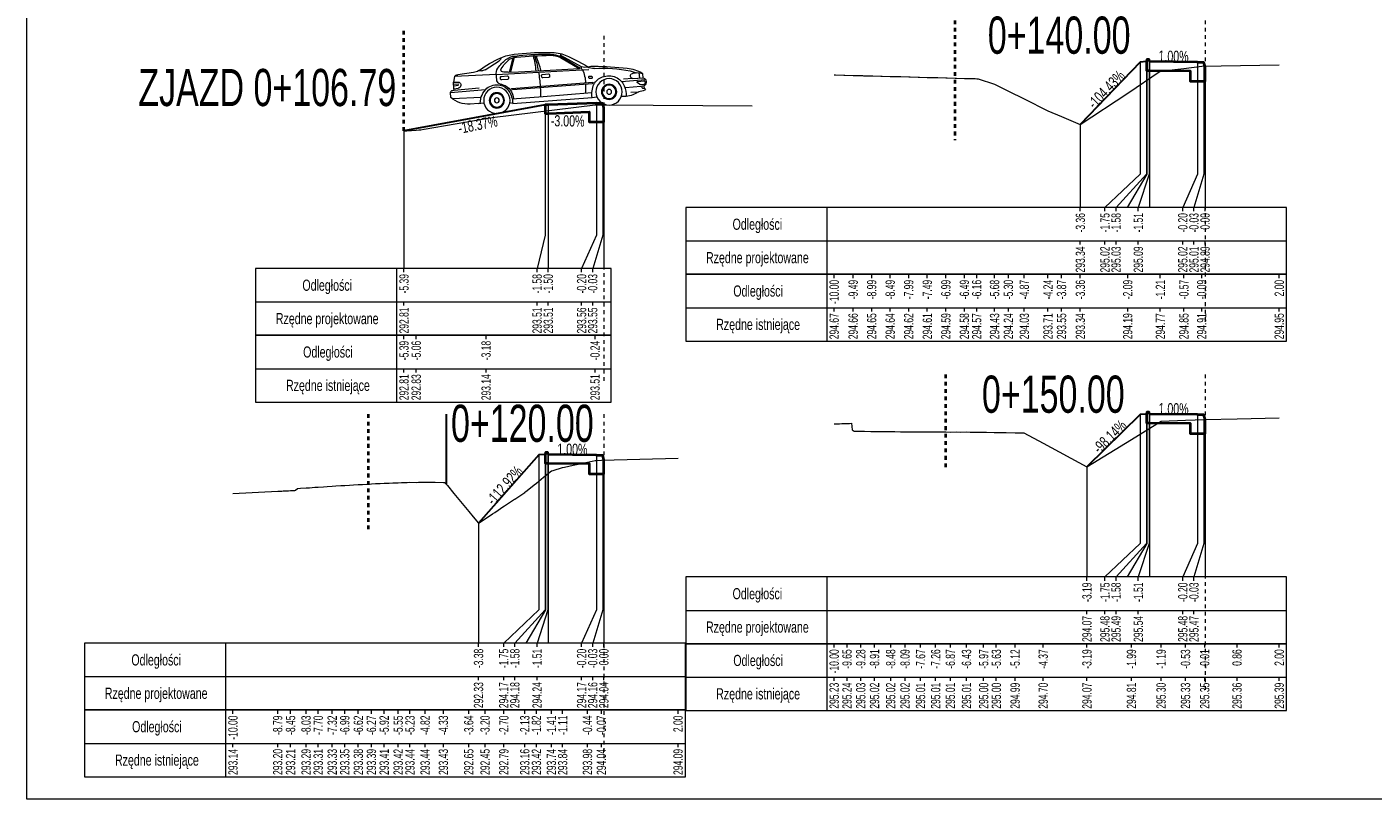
# Model space of a CAD drawing. Header units: metres. Extents: x 7438939.7 to 7438996.8, y 5557059.8 to 5557145.6.
# Tile 1 of 6: x 7438940.7 to 7438977, y 5557059.8 to 5557080.6. Entities that reach past the tile are written whole.
import ezdxf
from ezdxf.enums import TextEntityAlignment as Align

# ---------------------------------------------------------------- set-up
doc = ezdxf.new("R2010")
doc.units = ezdxf.units.M
doc.header["$MEASUREMENT"] = 0
doc.linetypes.add('DGN Style 4', pattern=[0.045851, 0.022926, -0.011463, 0, -0.011463])
for name, color, linetype, lineweight in [('1', 7, 'Continuous', 0), ('45', 7, 'Continuous', 0), ('60', 7, 'Continuous', 0), ('chodnik', 7, 'Continuous', 0), ('pobocze', 7, 'Continuous', 0), ('projektowany', 7, 'Continuous', 0), ('skarpa', 7, 'Continuous', 0), ('Warstwa 3', 7, 'Continuous', 0)]:
    doc.layers.add(name, color=color, linetype=linetype, lineweight=lineweight)
doc.styles.add('Style-Arial Narrow', font='ARIALN.TTF')

msp = doc.modelspace()

# ---------------------------------------------------------------- linework, layer by layer
at = {"layer": '1', "color": 1, "linetype": 'DGN Style 4', "lineweight": 40}
for p, q in [((7438965.711, 5557080.988), (7438965.711, 5557077.558)), ((7438950.863, 5557077.806), (7438950.863, 5557080.551)), ((7438965.461, 5557071.246), (7438965.461, 5557068.664)), ((7438949.902, 5557070.17), (7438949.902, 5557067.003))]:
    msp.add_line(p, q, dxfattribs=at)
at = {"layer": '1', "color": 6, "lineweight": 13}
msp.add_line((7438956.252, 5557078.509), (7438960.255, 5557078.483), dxfattribs=at)
at = {"layer": '1', "color": 6, "linetype": 'Continuous', "lineweight": 30, "ltscale": 0.08}
msp.add_line((7438952.002, 5557070.17), (7438952.002, 5557068.283), dxfattribs=at)
at = {"layer": '1', "color": 7, "linetype": 'Continuous', "lineweight": 0, "flags": 128}
for points in [[(7438962.461, 5557079.318), (7438962.473, 5557079.317), (7438962.501, 5557079.316), (7438962.723, 5557079.311), (7438962.752, 5557079.31), (7438962.973, 5557079.304), (7438963.003, 5557079.303), (7438963.223, 5557079.298), (7438963.253, 5557079.296), (7438963.473, 5557079.291), (7438963.504, 5557079.29), (7438963.722, 5557079.284), (7438963.755, 5557079.283), (7438963.972, 5557079.278), (7438964.006, 5557079.276), (7438964.222, 5557079.271), (7438964.257, 5557079.27), (7438964.472, 5557079.264), (7438964.507, 5557079.263), (7438964.722, 5557079.258), (7438964.758, 5557079.256), (7438964.972, 5557079.251), (7438965.009, 5557079.25), (7438965.222, 5557079.244), (7438965.26, 5557079.243), (7438965.472, 5557079.237), (7438965.51, 5557079.236), (7438965.722, 5557079.231), (7438965.761, 5557079.229), (7438965.972, 5557079.224), (7438966.012, 5557079.222), (7438966.221, 5557079.217), (7438966.263, 5557079.216), (7438966.304, 5557079.214), (7438966.346, 5557079.213), (7438966.786, 5557079.071), (7438966.929, 5557078.999), (7438967.158, 5557078.883), (7438967.587, 5557078.668), (7438968.225, 5557078.348), (7438968.591, 5557078.194), (7438969.098, 5557077.98), (7438970.376, 5557078.829), (7438971.255, 5557079.414), (7438971.89, 5557079.492), (7438972.371, 5557079.551), (7438974.461, 5557079.59)], [(7438970.711, 5557079.665), (7438970.711, 5557076.643), (7438969.761, 5557075.743), (7438969.761, 5557075.743)], [(7438970.881, 5557079.675), (7438970.881, 5557076.643), (7438970.061, 5557075.743), (7438970.061, 5557075.743)], [(7438970.891, 5557079.73), (7438970.891, 5557076.643), (7438970.361, 5557075.743), (7438970.361, 5557075.743)], [(7438970.951, 5557079.73), (7438970.951, 5557076.643), (7438970.661, 5557075.743), (7438970.661, 5557075.743)], [(7438970.961, 5557079.675), (7438970.961, 5557076.643), (7438970.961, 5557075.743), (7438970.961, 5557075.743)], [(7438972.261, 5557079.662), (7438972.261, 5557076.643), (7438971.861, 5557075.743), (7438971.861, 5557075.743)], [(7438972.431, 5557079.652), (7438972.431, 5557076.643), (7438972.161, 5557075.743), (7438972.161, 5557075.743)], [(7438972.461, 5557079.532), (7438972.461, 5557076.643), (7438972.461, 5557075.743), (7438972.461, 5557075.743)], [(7438950.863, 5557077.806), (7438950.938, 5557077.811), (7438951.063, 5557077.821), (7438951.192, 5557077.83), (7438951.264, 5557077.835), (7438951.287, 5557077.837), (7438951.314, 5557077.839), (7438951.4, 5557077.854), (7438951.411, 5557077.856), (7438953.076, 5557078.141), (7438953.202, 5557078.164), (7438953.238, 5557078.169), (7438956.014, 5557078.512), (7438956.016, 5557078.512), (7438956.032, 5557078.514), (7438956.063, 5557078.514), (7438956.249, 5557078.515), (7438956.252, 5557078.515)], [(7438954.672, 5557078.51), (7438954.672, 5557074.999), (7438954.452, 5557074.099)], [(7438954.752, 5557078.51), (7438954.752, 5557074.999), (7438954.752, 5557074.099)], [(7438956.052, 5557078.559), (7438956.052, 5557074.999), (7438955.652, 5557074.099), (7438955.652, 5557074.099)], [(7438956.222, 5557078.549), (7438956.222, 5557074.999), (7438955.952, 5557074.099), (7438955.952, 5557074.099)], [(7438956.252, 5557078.509), (7438956.252, 5557074.999), (7438956.252, 5557074.099), (7438956.252, 5557074.099)], [(7438950.863, 5557077.806), (7438950.863, 5557074.999), (7438950.863, 5557074.099), (7438950.863, 5557074.099)], [(7438969.098, 5557077.98), (7438969.098, 5557076.643), (7438969.098, 5557075.743), (7438969.098, 5557075.743)], [(7438970.711, 5557070.165), (7438970.711, 5557066.685), (7438969.761, 5557065.785), (7438969.761, 5557065.785)], [(7438970.881, 5557070.175), (7438970.881, 5557066.685), (7438970.061, 5557065.785), (7438970.061, 5557065.785)], [(7438970.891, 5557070.23), (7438970.891, 5557066.685), (7438970.361, 5557065.785), (7438970.361, 5557065.785)], [(7438970.951, 5557070.23), (7438970.951, 5557066.685), (7438970.661, 5557065.785), (7438970.661, 5557065.785)], [(7438970.961, 5557070.175), (7438970.961, 5557066.685), (7438970.961, 5557065.785), (7438970.961, 5557065.785)], [(7438972.261, 5557070.162), (7438972.261, 5557066.685), (7438971.861, 5557065.785), (7438971.861, 5557065.785)], [(7438972.431, 5557070.152), (7438972.431, 5557066.685), (7438972.161, 5557065.785), (7438972.161, 5557065.785)], [(7438962.461, 5557069.912), (7438962.532, 5557069.914), (7438962.603, 5557069.916), (7438962.672, 5557069.919), (7438962.741, 5557069.921), (7438962.808, 5557069.923), (7438962.874, 5557069.925), (7438962.933, 5557069.927), (7438962.949, 5557069.751), (7438963.003, 5557069.715), (7438963.179, 5557069.712), (7438963.276, 5557069.712), (7438963.448, 5557069.709), (7438963.55, 5557069.709), (7438963.716, 5557069.706), (7438963.823, 5557069.706), (7438963.985, 5557069.703), (7438964.097, 5557069.703), (7438964.254, 5557069.7), (7438964.372, 5557069.701), (7438964.522, 5557069.698), (7438964.647, 5557069.698), (7438964.79, 5557069.696), (7438964.922, 5557069.697), (7438965.058, 5557069.694), (7438965.198, 5557069.695), (7438965.326, 5557069.693), (7438965.474, 5557069.694), (7438965.594, 5557069.692), (7438965.751, 5557069.694), (7438965.861, 5557069.692), (7438966.029, 5557069.694), (7438966.128, 5557069.692), (7438966.301, 5557069.691), (7438966.492, 5557069.688), (7438966.567, 5557069.687), (7438966.774, 5557069.683), (7438966.833, 5557069.682), (7438967.056, 5557069.678), (7438967.097, 5557069.677), (7438967.34, 5557069.673), (7438967.36, 5557069.673), (7438967.575, 5557069.669), (7438968.096, 5557069.389), (7438969.276, 5557068.756), (7438970.476, 5557069.494), (7438971.276, 5557069.985), (7438971.934, 5557070.011), (7438972.452, 5557070.032), (7438973.323, 5557070.049), (7438974.461, 5557070.073)], [(7438972.461, 5557070.032), (7438972.461, 5557066.685), (7438972.461, 5557065.785), (7438972.461, 5557065.785)], [(7438954.502, 5557069.074), (7438954.502, 5557064.9), (7438953.552, 5557064), (7438953.552, 5557064)], [(7438954.672, 5557069.084), (7438954.672, 5557064.9), (7438953.852, 5557064), (7438953.852, 5557064)], [(7438954.681, 5557069.139), (7438954.681, 5557064.9), (7438954.152, 5557064), (7438954.152, 5557064)], [(7438954.741, 5557069.139), (7438954.741, 5557064.9), (7438954.452, 5557064), (7438954.452, 5557064)], [(7438954.752, 5557069.084), (7438954.752, 5557064.9), (7438954.752, 5557064), (7438954.752, 5557064)], [(7438956.052, 5557069.071), (7438956.052, 5557064.9), (7438955.652, 5557064), (7438955.652, 5557064)], [(7438956.222, 5557069.061), (7438956.222, 5557064.9), (7438955.952, 5557064), (7438955.952, 5557064)], [(7438946.252, 5557068.036), (7438947.459, 5557068.096), (7438947.493, 5557068.098), (7438947.529, 5557068.1), (7438947.568, 5557068.102), (7438947.609, 5557068.104), (7438947.653, 5557068.106), (7438947.7, 5557068.108), (7438947.75, 5557068.111), (7438947.805, 5557068.114), (7438947.863, 5557068.117), (7438947.922, 5557068.12), (7438947.941, 5557068.121), (7438947.988, 5557068.172), (7438948.074, 5557068.176), (7438948.223, 5557068.188), (7438948.312, 5557068.191), (7438948.458, 5557068.204), (7438948.55, 5557068.207), (7438948.693, 5557068.219), (7438948.789, 5557068.222), (7438948.928, 5557068.234), (7438949.028, 5557068.237), (7438949.163, 5557068.248), (7438949.267, 5557068.251), (7438949.397, 5557068.262), (7438949.506, 5557068.265), (7438949.631, 5557068.276), (7438949.745, 5557068.279), (7438949.864, 5557068.289), (7438949.985, 5557068.291), (7438950.097, 5557068.301), (7438950.225, 5557068.303), (7438950.33, 5557068.312), (7438950.465, 5557068.313), (7438950.562, 5557068.321), (7438950.706, 5557068.322), (7438950.793, 5557068.33), (7438950.948, 5557068.33), (7438951.024, 5557068.336), (7438951.19, 5557068.335), (7438951.253, 5557068.34), (7438951.433, 5557068.338), (7438951.481, 5557068.342), (7438951.678, 5557068.337), (7438951.706, 5557068.339), (7438951.925, 5557068.331), (7438951.929, 5557068.331), (7438951.964, 5557068.329), (7438951.987, 5557068.301), (7438952.033, 5557068.246), (7438952.21, 5557068.033), (7438952.61, 5557067.552), (7438952.727, 5557067.41), (7438952.873, 5557067.235), (7438953.049, 5557067.352), (7438953.252, 5557067.487), (7438953.309, 5557067.525), (7438953.555, 5557067.689), (7438953.577, 5557067.704), (7438953.84, 5557067.879), (7438953.849, 5557067.884), (7438954.12, 5557068.065), (7438954.124, 5557068.067), (7438954.125, 5557068.068), (7438954.142, 5557068.079), (7438954.375, 5557068.268), (7438954.434, 5557068.315), (7438954.627, 5557068.472), (7438954.838, 5557068.642), (7438954.881, 5557068.656), (7438954.887, 5557068.657), (7438955.141, 5557068.735), (7438955.193, 5557068.746), (7438955.308, 5557068.771), (7438955.342, 5557068.78), (7438955.81, 5557068.877), (7438955.933, 5557068.906), (7438956.016, 5557068.922), (7438956.029, 5557068.923), (7438956.068, 5557068.926), (7438956.185, 5557068.936), (7438958.252, 5557068.991)], [(7438956.252, 5557068.941), (7438956.252, 5557064.9), (7438956.252, 5557064), (7438956.252, 5557064)], [(7438969.276, 5557068.756), (7438969.276, 5557066.685), (7438969.276, 5557065.785), (7438969.276, 5557065.785)], [(7438952.873, 5557067.235), (7438952.873, 5557064.9), (7438952.873, 5557064), (7438952.873, 5557064)]]:
    msp.add_lwpolyline(points, dxfattribs=at)
at = {"layer": '45', "color": 7, "linetype": 'Continuous', "lineweight": 0}
for p, q in [((7438953.049, 5557079.452), (7438953.433, 5557079.7)), ((7438953.711, 5557079.392), (7438953.81, 5557079.781)), ((7438953.743, 5557079.394), (7438953.844, 5557079.789)), ((7438955.085, 5557079.786), (7438955.59, 5557079.491)), ((7438955.651, 5557079.535), (7438955.092, 5557079.844)), ((7438955.097, 5557079.814), (7438955.6, 5557079.512)), ((7438952.222, 5557079.271), (7438952.198, 5557079.121)), ((7438953.355, 5557079.332), (7438952.222, 5557079.271)), ((7438952.735, 5557079.38), (7438952.314, 5557079.321)), ((7438952.884, 5557079.433), (7438952.951, 5557079.426)), ((7438953.36, 5557079.29), (7438953.353, 5557079.356)), ((7438953.355, 5557079.332), (7438954.664, 5557079.404)), ((7438953.37, 5557079.156), (7438953.36, 5557079.29)), ((7438953.467, 5557079.207), (7438953.463, 5557079.248)), ((7438953.489, 5557079.278), (7438953.647, 5557079.29)), ((7438953.672, 5557079.391), (7438953.953, 5557079.402)), ((7438953.677, 5557079.264), (7438953.68, 5557079.223)), ((7438953.953, 5557079.402), (7438954.807, 5557079.444)), ((7438954.576, 5557079.26), (7438954.573, 5557079.301)), ((7438954.599, 5557079.331), (7438954.757, 5557079.343)), ((7438954.764, 5557079.246), (7438954.607, 5557079.234)), ((7438954.664, 5557079.404), (7438955.142, 5557079.428)), ((7438954.787, 5557079.317), (7438954.79, 5557079.276)), ((7438954.807, 5557079.444), (7438955.595, 5557079.491)), ((7438955.142, 5557079.428), (7438955.846, 5557079.464)), ((7438955.845, 5557079.238), (7438955.844, 5557079.258)), ((7438955.864, 5557079.282), (7438955.913, 5557079.286)), ((7438955.918, 5557079.221), (7438955.869, 5557079.218)), ((7438955.937, 5557079.265), (7438955.938, 5557079.245)), ((7438957.023, 5557079.224), (7438956.781, 5557079.199)), ((7438956.962, 5557079.425), (7438957.121, 5557079.376)), ((7438957.023, 5557079.224), (7438957.313, 5557079.24)), ((7438957.223, 5557079.235), (7438957.205, 5557079.373)), ((7438957.3, 5557079.346), (7438957.278, 5557079.375)), ((7438957.313, 5557079.24), (7438957.3, 5557079.346)), ((7438952.117, 5557078.846), (7438953.06, 5557078.922)), ((7438952.177, 5557078.897), (7438952.214, 5557078.91)), ((7438952.198, 5557079.121), (7438952.308, 5557079.125)), ((7438952.211, 5557078.946), (7438952.198, 5557079.121)), ((7438952.202, 5557079.07), (7438952.346, 5557079.08)), ((7438952.205, 5557079.027), (7438952.337, 5557079.038)), ((7438952.211, 5557078.946), (7438952.322, 5557078.96)), ((7438952.214, 5557078.91), (7438952.211, 5557078.946)), ((7438952.214, 5557078.91), (7438952.891, 5557078.965)), ((7438953.654, 5557079.193), (7438953.497, 5557079.181)), ((7438953.76, 5557078.951), (7438955.951, 5557079.118)), ((7438953.798, 5557078.922), (7438955.943, 5557079.088)), ((7438956.728, 5557079.14), (7438957.375, 5557079.196)), ((7438957.253, 5557079.005), (7438956.832, 5557078.971)), ((7438956.981, 5557078.849), (7438957.192, 5557078.863)), ((7438957.216, 5557079.065), (7438957.161, 5557079.104)), ((7438957.173, 5557079.144), (7438957.333, 5557079.156)), ((7438957.231, 5557079.061), (7438957.335, 5557079.069)), ((7438957.34, 5557079.025), (7438957.253, 5557079.005)), ((7438957.286, 5557078.973), (7438957.281, 5557079.012)), ((7438957.351, 5557078.952), (7438957.307, 5557078.953)), ((7438957.351, 5557078.952), (7438957.34, 5557079.025)), ((7438952.127, 5557078.712), (7438952.117, 5557078.846)), ((7438952.164, 5557078.679), (7438952.947, 5557078.719)), ((7438952.872, 5557078.549), (7438952.647, 5557078.531)), ((7438952.872, 5557078.549), (7438952.934, 5557078.56)), ((7438952.934, 5557078.56), (7438953.017, 5557078.567)), ((7438953.796, 5557078.545), (7438953.715, 5557078.561)), ((7438953.778, 5557078.673), (7438954.618, 5557078.737)), ((7438953.796, 5557078.545), (7438955.935, 5557078.706)), ((7438954.618, 5557078.737), (7438955.93, 5557078.839)), ((7438955.935, 5557078.706), (7438956.065, 5557078.726)), ((7438956.854, 5557078.733), (7438956.725, 5557078.733))]:
    msp.add_line(p, q, dxfattribs=at)
at = {"layer": '45', "color": 7, "linetype": 'Continuous', "lineweight": 0, "extrusion": (0, 0, -1)}
for centre, radius in [((-7438953.367, 5557078.631), 0.355), ((-7438956.393, 5557078.861), 0.355), ((-7438956.393, 5557078.861), 0.206), ((-7438956.393, 5557078.861), 0.184), ((-7438956.394, 5557078.861), 0.0652), ((-7438953.367, 5557078.631), 0.206), ((-7438953.367, 5557078.631), 0.184), ((-7438953.367, 5557078.631), 0.0652)]:
    msp.add_circle(centre, radius, dxfattribs=at)
for centre, radius, start, end in [((-7438954.601, 5557077.137), 2.868, 53.2063, 66.8792), ((-7438954.269, 5557078.886), 1.07, 37.5803, 54.1602), ((-7438953.396, 5557079.77), 0.0794, 177.2719, 242.2316), ((-7438953.918, 5557078.88), 0.998, 63.6441, 85.3093), ((-7438954.303, 5557079.007), 0.942, 30.044, 50.8123), ((-7438953.889, 5557079.377), 0.45, 56.7207, 86.2834), ((-7438953.918, 5557079.39), 0.407, 58.8074, 87.3321), ((-7438954.622, 5557073.471), 6.451, 83.0047, 90.777), ((-7438954.691, 5557072.848), 7.027, 83.2064, 90.0792), ((-7438955.117, 5557066.12), 13.73, 84.9125, 88.7277), ((-7438952.526, 5557079.304), 1.894, 163.9416, 176.3583), ((-7438952.027, 5557079.011), 2.493, 160.8126, 170.3677), ((-7438951.666, 5557078.731), 2.967, 158.2061, 166.3433), ((-7438954.742, 5557078.836), 1.041, 87.7093, 109.9379), ((-7438954.781, 5557078.342), 1.582, 87.4262, 102.4204), ((-7438954.815, 5557079.215), 0.632, 89.7739, 115.3152), ((-7438955.119, 5557079.857), 0.0299, 334.4046, 92.7914), ((-7438953.435, 5557075.639), 4.57, 111.6505, 121.5129), ((-7438952.321, 5557079.198), 0.123, 36.2243, 86.6514), ((-7438952.698, 5557079.718), 0.34, 236.9418, 263.7452), ((-7438952.952, 5557079.619), 0.193, 239.7985, 270.2855), ((-7438953.62, 5557079.361), 0.267, 358.9962, 41.6387), ((-7438953.491, 5557079.25), 0.0281, 355.6534, 85.6534), ((-7438953.529, 5557079.448), 0.0522, 279.1757, 36.9199), ((-7438953.612, 5557079.844), 0.457, 262.5036, 281.4735), ((-7438953.649, 5557079.262), 0.0281, 85.6534, 175.6534), ((-7438953.652, 5557079.221), 0.0281, 175.6534, 265.6534), ((-7438950.244, 5557078.715), 4.301, 170.9067, 176.0676), ((-7438954.601, 5557079.303), 0.0281, 355.6534, 85.6534), ((-7438954.604, 5557079.262), 0.0281, 265.6534, 355.6534), ((-7438954.759, 5557079.315), 0.0281, 85.6534, 175.6534), ((-7438954.762, 5557079.274), 0.0281, 175.6534, 265.6534), ((-7438955.594, 5557079.503), 0.0112, 120.9598, 266.5423), ((-7438955.743, 5557079.517), 0.0934, 318.8073, 11.2011), ((-7438955.737, 5557079.73), 0.213, 246.1515, 293.8348), ((-7438954.91, 5557079.078), 0.85, 153.6587, 178.2857), ((-7438955.97, 5557079.928), 0.436, 265.9417, 292.7756), ((-7438955.953, 5557079.075), 0.478, 74.3295, 94.1674), ((-7438955.866, 5557079.26), 0.0224, 355.6534, 85.6534), ((-7438955.867, 5557079.24), 0.0224, 265.6534, 355.6534), ((-7438955.914, 5557079.263), 0.0224, 85.6534, 175.6534), ((-7438955.916, 5557079.244), 0.0224, 175.6534, 265.6534), ((-7438956.316, 5557078.91), 0.366, 24.4014, 74.6529), ((-7438955.958, 5557071.324), 8.227, 90.2016, 96.4479), ((-7438956.193, 5557075.427), 4.071, 87.2873, 100.8886), ((-7438956.384, 5557078.796), 0.495, 70.5879, 111.8402), ((-7438956.41, 5557078.866), 0.42, 112.0618, 158.7272), ((-7438956.779, 5557078.482), 1.022, 95.7788, 119.2108), ((-7438957.036, 5557079.293), 0.0697, 280.1215, 46.977), ((-7438957.146, 5557078.985), 0.393, 66.2295, 113.0887), ((-7438957.279, 5557079.126), 0.118, 106.4585, 238.8662), ((-7438952.177, 5557078.836), 0.0608, 9.3943, 90.2601), ((-7438952.315, 5557079.042), 0.083, 85.0837, 265.5281), ((-7438953.511, 5557078.539), 0.592, 1.7373, 45.3757), ((-7438953.369, 5557078.586), 0.464, 53.7787, 100.8757), ((-7438953.484, 5557079.186), 0.118, 287.6561, 345.3878), ((-7438953.421, 5557078.811), 0.265, 96.0628, 114.0954), ((-7438953.368, 5557078.659), 0.393, 103.0571, 145.3664), ((-7438953.495, 5557079.209), 0.0281, 265.6534, 355.6534), ((-7438953.403, 5557078.658), 0.414, 107.7498, 177.6214), ((-7438953.107, 5557078.516), 0.689, 147.9088, 177.6521), ((-7438953.795, 5557078.958), 0.0361, 266.2414, 347.8674), ((-7438952.532, 5557078.77), 2.013, 174.057, 181.1037), ((-7438947.585, 5557079.064), 8.173, 179.929, 181.6704), ((-7438956.583, 5557078.798), 0.655, 351.8594, 23.6586), ((-7438955.94, 5557079.105), 0.0172, 130.1824, 260.7407), ((-7438956.23, 5557078.767), 0.625, 156.2686, 183.0475), ((-7438956.72, 5557079.586), 0.863, 236.8855, 261.1), ((-7438957.174, 5557079.122), 0.0224, 305.0437, 85.6534), ((-7438957.149, 5557079.354), 0.492, 245.3822, 265.0658), ((-7438957.229, 5557079.084), 0.0224, 265.6534, 305.0437), ((-7438957.308, 5557078.975), 0.0224, 271.5549, 353.774), ((-7438957.334, 5557079.134), 0.0224, 85.6534, 137.713), ((-7438957.333, 5557079.092), 0.0224, 226.3705, 265.6534), ((-7438957.312, 5557079.114), 0.0528, 137.713, 226.3705), ((-7438957.35, 5557078.929), 0.0231, 93.7387, 257.568), ((-7438952.585, 5557079.192), 0.663, 264.7075, 313.6875)]:
    msp.add_arc(centre, radius, start, end, dxfattribs=at)
at = {"layer": '60', "color": 7, "linetype": 'DGN Style 4', "lineweight": 0}
for p, q in [((7438972.461, 5557080.988), (7438972.461, 5557072.643)), ((7438956.252, 5557080.372), (7438956.252, 5557070.999)), ((7438972.461, 5557071.246), (7438972.461, 5557062.685)), ((7438956.252, 5557070.17), (7438956.252, 5557060.9))]:
    msp.add_line(p, q, dxfattribs=at)
at = {"layer": '60', "color": 7, "linetype": 'Continuous', "lineweight": 0}
for p, q in [((7438958.461, 5557075.743), (7438958.461, 5557073.943)), ((7438962.261, 5557075.743), (7438962.261, 5557073.943)), ((7438969.098, 5557075.643), (7438969.098, 5557075.743)), ((7438969.761, 5557075.643), (7438969.761, 5557075.743)), ((7438970.061, 5557075.643), (7438970.061, 5557075.743)), ((7438970.661, 5557075.643), (7438970.661, 5557075.743)), ((7438971.861, 5557075.643), (7438971.861, 5557075.743)), ((7438972.161, 5557075.643), (7438972.161, 5557075.743)), ((7438972.461, 5557075.643), (7438972.461, 5557075.743)), ((7438958.461, 5557074.843), (7438974.661, 5557074.843)), ((7438969.098, 5557074.743), (7438969.098, 5557074.843)), ((7438969.761, 5557074.743), (7438969.761, 5557074.843)), ((7438970.061, 5557074.743), (7438970.061, 5557074.843)), ((7438970.661, 5557074.743), (7438970.661, 5557074.843)), ((7438971.861, 5557074.743), (7438971.861, 5557074.843)), ((7438972.161, 5557074.743), (7438972.161, 5557074.843)), ((7438972.461, 5557074.743), (7438972.461, 5557074.843)), ((7438946.863, 5557074.099), (7438946.863, 5557072.299)), ((7438950.663, 5557074.099), (7438950.663, 5557072.299)), ((7438950.863, 5557073.999), (7438950.863, 5557074.099)), ((7438954.452, 5557073.999), (7438954.452, 5557074.099)), ((7438954.752, 5557073.999), (7438954.752, 5557074.099)), ((7438955.652, 5557073.999), (7438955.652, 5557074.099)), ((7438955.952, 5557073.999), (7438955.952, 5557074.099)), ((7438958.461, 5557073.943), (7438958.461, 5557072.143)), ((7438962.261, 5557073.943), (7438962.261, 5557072.143)), ((7438962.461, 5557073.843), (7438962.461, 5557073.943)), ((7438962.973, 5557073.843), (7438962.973, 5557073.943)), ((7438963.473, 5557073.843), (7438963.473, 5557073.943)), ((7438963.972, 5557073.843), (7438963.972, 5557073.943)), ((7438964.472, 5557073.843), (7438964.472, 5557073.943)), ((7438964.972, 5557073.843), (7438964.972, 5557073.943)), ((7438965.472, 5557073.843), (7438965.472, 5557073.943)), ((7438965.972, 5557073.843), (7438965.972, 5557073.943)), ((7438966.304, 5557073.843), (7438966.304, 5557073.943)), ((7438966.786, 5557073.843), (7438966.786, 5557073.943)), ((7438967.158, 5557073.843), (7438967.158, 5557073.943)), ((7438967.587, 5557073.843), (7438967.587, 5557073.943)), ((7438968.225, 5557073.843), (7438968.225, 5557073.943)), ((7438968.591, 5557073.843), (7438968.591, 5557073.943)), ((7438969.098, 5557073.843), (7438969.098, 5557073.943)), ((7438970.376, 5557073.843), (7438970.376, 5557073.943)), ((7438971.255, 5557073.843), (7438971.255, 5557073.943)), ((7438971.89, 5557073.843), (7438971.89, 5557073.943)), ((7438972.371, 5557073.843), (7438972.371, 5557073.943)), ((7438974.461, 5557073.843), (7438974.461, 5557073.943)), ((7438946.863, 5557073.199), (7438956.452, 5557073.199)), ((7438950.863, 5557073.099), (7438950.863, 5557073.199)), ((7438954.452, 5557073.099), (7438954.452, 5557073.199)), ((7438954.752, 5557073.099), (7438954.752, 5557073.199)), ((7438955.652, 5557073.099), (7438955.652, 5557073.199)), ((7438955.952, 5557073.099), (7438955.952, 5557073.199)), ((7438958.461, 5557073.043), (7438974.661, 5557073.043)), ((7438962.461, 5557072.943), (7438962.461, 5557073.043)), ((7438962.973, 5557072.943), (7438962.973, 5557073.043)), ((7438963.473, 5557072.943), (7438963.473, 5557073.043)), ((7438963.972, 5557072.943), (7438963.972, 5557073.043)), ((7438964.472, 5557072.943), (7438964.472, 5557073.043)), ((7438964.972, 5557072.943), (7438964.972, 5557073.043)), ((7438965.472, 5557072.943), (7438965.472, 5557073.043)), ((7438965.972, 5557072.943), (7438965.972, 5557073.043)), ((7438966.304, 5557072.943), (7438966.304, 5557073.043)), ((7438966.786, 5557072.943), (7438966.786, 5557073.043)), ((7438967.158, 5557072.943), (7438967.158, 5557073.043)), ((7438967.587, 5557072.943), (7438967.587, 5557073.043)), ((7438968.225, 5557072.943), (7438968.225, 5557073.043)), ((7438968.591, 5557072.943), (7438968.591, 5557073.043)), ((7438969.098, 5557072.943), (7438969.098, 5557073.043)), ((7438970.376, 5557072.943), (7438970.376, 5557073.043)), ((7438971.255, 5557072.943), (7438971.255, 5557073.043)), ((7438971.89, 5557072.943), (7438971.89, 5557073.043)), ((7438972.371, 5557072.943), (7438972.371, 5557073.043)), ((7438974.461, 5557072.943), (7438974.461, 5557073.043)), ((7438946.863, 5557072.299), (7438946.863, 5557070.499)), ((7438950.663, 5557072.299), (7438950.663, 5557070.499)), ((7438950.863, 5557072.199), (7438950.863, 5557072.299)), ((7438951.192, 5557072.199), (7438951.192, 5557072.299)), ((7438953.076, 5557072.199), (7438953.076, 5557072.299)), ((7438956.014, 5557072.199), (7438956.014, 5557072.299)), ((7438946.863, 5557071.399), (7438956.452, 5557071.399)), ((7438950.863, 5557071.299), (7438950.863, 5557071.399)), ((7438951.192, 5557071.299), (7438951.192, 5557071.399)), ((7438953.076, 5557071.299), (7438953.076, 5557071.399)), ((7438956.014, 5557071.299), (7438956.014, 5557071.399)), ((7438958.461, 5557065.785), (7438958.461, 5557063.985)), ((7438962.261, 5557065.785), (7438962.261, 5557063.985)), ((7438969.276, 5557065.685), (7438969.276, 5557065.785)), ((7438969.761, 5557065.685), (7438969.761, 5557065.785)), ((7438970.061, 5557065.685), (7438970.061, 5557065.785)), ((7438970.661, 5557065.685), (7438970.661, 5557065.785)), ((7438971.861, 5557065.685), (7438971.861, 5557065.785)), ((7438972.161, 5557065.685), (7438972.161, 5557065.785)), ((7438958.461, 5557064.885), (7438974.661, 5557064.885)), ((7438969.276, 5557064.785), (7438969.276, 5557064.885)), ((7438969.761, 5557064.785), (7438969.761, 5557064.885)), ((7438970.061, 5557064.785), (7438970.061, 5557064.885)), ((7438970.661, 5557064.785), (7438970.661, 5557064.885)), ((7438971.861, 5557064.785), (7438971.861, 5557064.885)), ((7438972.161, 5557064.785), (7438972.161, 5557064.885)), ((7438942.252, 5557064), (7438942.252, 5557062.2)), ((7438946.052, 5557064), (7438946.052, 5557062.2)), ((7438952.873, 5557063.9), (7438952.873, 5557064)), ((7438953.552, 5557063.9), (7438953.552, 5557064)), ((7438953.852, 5557063.9), (7438953.852, 5557064)), ((7438954.452, 5557063.9), (7438954.452, 5557064)), ((7438955.652, 5557063.9), (7438955.652, 5557064)), ((7438955.952, 5557063.9), (7438955.952, 5557064)), ((7438956.252, 5557063.9), (7438956.252, 5557064)), ((7438958.461, 5557063.985), (7438958.461, 5557062.185)), ((7438962.261, 5557063.985), (7438962.261, 5557062.185)), ((7438962.461, 5557063.885), (7438962.461, 5557063.985)), ((7438962.808, 5557063.885), (7438962.808, 5557063.985)), ((7438963.179, 5557063.885), (7438963.179, 5557063.985)), ((7438963.55, 5557063.885), (7438963.55, 5557063.985)), ((7438963.985, 5557063.885), (7438963.985, 5557063.985)), ((7438964.372, 5557063.885), (7438964.372, 5557063.985)), ((7438964.79, 5557063.885), (7438964.79, 5557063.985)), ((7438965.198, 5557063.885), (7438965.198, 5557063.985)), ((7438965.594, 5557063.885), (7438965.594, 5557063.985)), ((7438966.029, 5557063.885), (7438966.029, 5557063.985)), ((7438966.492, 5557063.885), (7438966.492, 5557063.985)), ((7438966.833, 5557063.885), (7438966.833, 5557063.985)), ((7438967.34, 5557063.885), (7438967.34, 5557063.985)), ((7438968.096, 5557063.885), (7438968.096, 5557063.985)), ((7438969.276, 5557063.885), (7438969.276, 5557063.985)), ((7438970.476, 5557063.885), (7438970.476, 5557063.985)), ((7438971.276, 5557063.885), (7438971.276, 5557063.985)), ((7438971.934, 5557063.885), (7438971.934, 5557063.985)), ((7438972.452, 5557063.885), (7438972.452, 5557063.985)), ((7438973.323, 5557063.885), (7438973.323, 5557063.985)), ((7438974.461, 5557063.885), (7438974.461, 5557063.985)), ((7438942.252, 5557063.1), (7438958.452, 5557063.1)), ((7438952.873, 5557063), (7438952.873, 5557063.1)), ((7438953.552, 5557063), (7438953.552, 5557063.1)), ((7438953.852, 5557063), (7438953.852, 5557063.1)), ((7438954.452, 5557063), (7438954.452, 5557063.1)), ((7438955.652, 5557063), (7438955.652, 5557063.1)), ((7438955.952, 5557063), (7438955.952, 5557063.1)), ((7438956.252, 5557063), (7438956.252, 5557063.1)), ((7438958.461, 5557063.085), (7438974.661, 5557063.085)), ((7438962.461, 5557062.985), (7438962.461, 5557063.085)), ((7438962.808, 5557062.985), (7438962.808, 5557063.085)), ((7438963.179, 5557062.985), (7438963.179, 5557063.085)), ((7438963.55, 5557062.985), (7438963.55, 5557063.085)), ((7438963.985, 5557062.985), (7438963.985, 5557063.085)), ((7438964.372, 5557062.985), (7438964.372, 5557063.085)), ((7438964.79, 5557062.985), (7438964.79, 5557063.085)), ((7438965.198, 5557062.985), (7438965.198, 5557063.085)), ((7438965.594, 5557062.985), (7438965.594, 5557063.085)), ((7438966.029, 5557062.985), (7438966.029, 5557063.085)), ((7438966.492, 5557062.985), (7438966.492, 5557063.085)), ((7438966.833, 5557062.985), (7438966.833, 5557063.085)), ((7438967.34, 5557062.985), (7438967.34, 5557063.085)), ((7438968.096, 5557062.985), (7438968.096, 5557063.085)), ((7438969.276, 5557062.985), (7438969.276, 5557063.085)), ((7438970.476, 5557062.985), (7438970.476, 5557063.085)), ((7438971.276, 5557062.985), (7438971.276, 5557063.085)), ((7438971.934, 5557062.985), (7438971.934, 5557063.085)), ((7438972.452, 5557062.985), (7438972.452, 5557063.085)), ((7438973.323, 5557062.985), (7438973.323, 5557063.085)), ((7438974.461, 5557062.985), (7438974.461, 5557063.085)), ((7438942.252, 5557062.2), (7438942.252, 5557060.4)), ((7438946.052, 5557062.2), (7438946.052, 5557060.4)), ((7438946.252, 5557062.1), (7438946.252, 5557062.2)), ((7438947.459, 5557062.1), (7438947.459, 5557062.2)), ((7438947.805, 5557062.1), (7438947.805, 5557062.2)), ((7438948.223, 5557062.1), (7438948.223, 5557062.2)), ((7438948.55, 5557062.1), (7438948.55, 5557062.2)), ((7438948.928, 5557062.1), (7438948.928, 5557062.2)), ((7438949.267, 5557062.1), (7438949.267, 5557062.2)), ((7438949.631, 5557062.1), (7438949.631, 5557062.2)), ((7438949.985, 5557062.1), (7438949.985, 5557062.2)), ((7438950.33, 5557062.1), (7438950.33, 5557062.2)), ((7438950.706, 5557062.1), (7438950.706, 5557062.2)), ((7438951.024, 5557062.1), (7438951.024, 5557062.2)), ((7438951.433, 5557062.1), (7438951.433, 5557062.2)), ((7438951.925, 5557062.1), (7438951.925, 5557062.2)), ((7438952.61, 5557062.1), (7438952.61, 5557062.2)), ((7438953.049, 5557062.1), (7438953.049, 5557062.2)), ((7438953.555, 5557062.1), (7438953.555, 5557062.2)), ((7438954.12, 5557062.1), (7438954.12, 5557062.2)), ((7438954.434, 5557062.1), (7438954.434, 5557062.2)), ((7438954.838, 5557062.1), (7438954.838, 5557062.2)), ((7438955.141, 5557062.1), (7438955.141, 5557062.2)), ((7438955.81, 5557062.1), (7438955.81, 5557062.2)), ((7438956.185, 5557062.1), (7438956.185, 5557062.2)), ((7438958.252, 5557062.1), (7438958.252, 5557062.2)), ((7438942.252, 5557061.3), (7438958.452, 5557061.3)), ((7438946.252, 5557061.2), (7438946.252, 5557061.3)), ((7438947.459, 5557061.2), (7438947.459, 5557061.3)), ((7438947.805, 5557061.2), (7438947.805, 5557061.3)), ((7438948.223, 5557061.2), (7438948.223, 5557061.3)), ((7438948.55, 5557061.2), (7438948.55, 5557061.3)), ((7438948.928, 5557061.2), (7438948.928, 5557061.3)), ((7438949.267, 5557061.2), (7438949.267, 5557061.3)), ((7438949.631, 5557061.2), (7438949.631, 5557061.3)), ((7438949.985, 5557061.2), (7438949.985, 5557061.3)), ((7438950.33, 5557061.2), (7438950.33, 5557061.3)), ((7438950.706, 5557061.2), (7438950.706, 5557061.3)), ((7438951.024, 5557061.2), (7438951.024, 5557061.3)), ((7438951.433, 5557061.2), (7438951.433, 5557061.3)), ((7438951.925, 5557061.2), (7438951.925, 5557061.3)), ((7438952.61, 5557061.2), (7438952.61, 5557061.3)), ((7438953.049, 5557061.2), (7438953.049, 5557061.3)), ((7438953.555, 5557061.2), (7438953.555, 5557061.3)), ((7438954.12, 5557061.2), (7438954.12, 5557061.3)), ((7438954.434, 5557061.2), (7438954.434, 5557061.3)), ((7438954.838, 5557061.2), (7438954.838, 5557061.3)), ((7438955.141, 5557061.2), (7438955.141, 5557061.3)), ((7438955.81, 5557061.2), (7438955.81, 5557061.3)), ((7438956.185, 5557061.2), (7438956.185, 5557061.3)), ((7438958.252, 5557061.2), (7438958.252, 5557061.3))]:
    msp.add_line(p, q, dxfattribs=at)
for points in [[(7438958.461, 5557075.743), (7438958.461, 5557073.943), (7438974.661, 5557073.943), (7438974.661, 5557075.743)], [(7438946.863, 5557074.099), (7438946.863, 5557072.299), (7438956.452, 5557072.299), (7438956.452, 5557074.099)], [(7438958.461, 5557073.943), (7438958.461, 5557072.143), (7438974.661, 5557072.143), (7438974.661, 5557073.943)], [(7438946.863, 5557072.299), (7438946.863, 5557070.499), (7438956.452, 5557070.499), (7438956.452, 5557072.299)], [(7438958.461, 5557065.785), (7438958.461, 5557063.985), (7438974.661, 5557063.985), (7438974.661, 5557065.785)], [(7438942.252, 5557064), (7438942.252, 5557062.2), (7438958.452, 5557062.2), (7438958.452, 5557064)], [(7438958.461, 5557063.985), (7438958.461, 5557062.185), (7438974.661, 5557062.185), (7438974.661, 5557063.985)], [(7438942.252, 5557062.2), (7438942.252, 5557060.4), (7438958.452, 5557060.4), (7438958.452, 5557062.2)]]:
    msp.add_3dface(points, dxfattribs=at)
at = {"layer": 'chodnik', "color": 7, "linetype": 'Continuous', "lineweight": 40, "flags": 128}
for points in [[(7438972.461, 5557079.532), (7438972.431, 5557079.652), (7438972.261, 5557079.652), (7438972.261, 5557079.662), (7438970.961, 5557079.675), (7438970.951, 5557079.73), (7438970.891, 5557079.73), (7438970.881, 5557079.675), (7438970.881, 5557079.439), (7438970.961, 5557079.439), (7438972.061, 5557079.429), (7438972.061, 5557079.152), (7438972.461, 5557079.152), (7438972.461, 5557079.302), (7438972.461, 5557079.352), (7438972.461, 5557079.532)], [(7438956.252, 5557078.429), (7438956.222, 5557078.549), (7438956.052, 5557078.549), (7438956.052, 5557078.559), (7438954.75, 5557078.51), (7438954.67, 5557078.51), (7438954.672, 5557078.273), (7438954.752, 5557078.273), (7438955.852, 5557078.326), (7438955.852, 5557078.049), (7438956.252, 5557078.049), (7438956.252, 5557078.199), (7438956.252, 5557078.249), (7438956.252, 5557078.429)], [(7438972.461, 5557070.032), (7438972.431, 5557070.152), (7438972.261, 5557070.152), (7438972.261, 5557070.162), (7438970.961, 5557070.175), (7438970.951, 5557070.23), (7438970.891, 5557070.23), (7438970.881, 5557070.175), (7438970.881, 5557069.939), (7438970.961, 5557069.939), (7438972.061, 5557069.929), (7438972.061, 5557069.652), (7438972.461, 5557069.652), (7438972.461, 5557069.802), (7438972.461, 5557069.852), (7438972.461, 5557070.032)], [(7438956.252, 5557068.941), (7438956.222, 5557069.061), (7438956.052, 5557069.061), (7438956.052, 5557069.071), (7438954.752, 5557069.084), (7438954.741, 5557069.139), (7438954.681, 5557069.139), (7438954.672, 5557069.084), (7438954.672, 5557068.849), (7438954.752, 5557068.849), (7438955.852, 5557068.839), (7438955.852, 5557068.561), (7438956.252, 5557068.561), (7438956.252, 5557068.711), (7438956.252, 5557068.761), (7438956.252, 5557068.941)]]:
    msp.add_lwpolyline(points, close=True, dxfattribs=at)
at = {"layer": 'pobocze', "color": 7, "linetype": 'Continuous', "lineweight": 30, "flags": 128}
for points in [[(7438970.881, 5557079.675), (7438970.711, 5557079.665)], [(7438970.881, 5557070.175), (7438970.711, 5557070.165)], [(7438954.672, 5557069.084), (7438954.502, 5557069.074)]]:
    msp.add_lwpolyline(points, dxfattribs=at)
at = {"layer": 'projektowany', "color": 7, "linetype": 'Continuous', "lineweight": 0, "flags": 128}
for points in [[(7438969.098, 5557077.98), (7438970.711, 5557079.665), (7438970.881, 5557079.675), (7438970.891, 5557079.73), (7438970.951, 5557079.73), (7438970.961, 5557079.675), (7438972.261, 5557079.662), (7438972.431, 5557079.652), (7438972.461, 5557079.532)], [(7438969.276, 5557068.756), (7438970.711, 5557070.165), (7438970.881, 5557070.175), (7438970.891, 5557070.23), (7438970.951, 5557070.23), (7438970.961, 5557070.175), (7438972.261, 5557070.162), (7438972.431, 5557070.152), (7438972.461, 5557070.032)], [(7438952.873, 5557067.235), (7438954.502, 5557069.074), (7438954.672, 5557069.084), (7438954.681, 5557069.139), (7438954.741, 5557069.139), (7438954.752, 5557069.084), (7438956.052, 5557069.071), (7438956.222, 5557069.061), (7438956.252, 5557068.941)]]:
    msp.add_lwpolyline(points, dxfattribs=at)
at = {"layer": 'projektowany', "color": 7, "linetype": 'Continuous', "lineweight": 0, "elevation": 0, "flags": 128}
msp.add_lwpolyline([(7438950.863, 5557077.806), (7438954.67, 5557078.51), (7438954.75, 5557078.51), (7438956.052, 5557078.559), (7438956.222, 5557078.549), (7438956.252, 5557078.509)], dxfattribs=at)
at = {"layer": 'skarpa', "color": 7, "linetype": 'Continuous', "lineweight": 30, "flags": 128}
for points in [[(7438970.711, 5557079.665), (7438969.098, 5557077.98)], [(7438954.67, 5557078.51), (7438950.863, 5557077.806)], [(7438970.711, 5557070.165), (7438969.276, 5557068.756)], [(7438954.502, 5557069.074), (7438952.873, 5557067.235)]]:
    msp.add_lwpolyline(points, dxfattribs=at)
at = {"layer": 'Warstwa 3', "color": 7, "linetype": 'Continuous', "lineweight": 0}
msp.add_3dface([(7438940.697, 5557059.799), (7438940.697, 5557099.879), (7438996.697, 5557099.879), (7438996.697, 5557059.799)], dxfattribs=at)

# ---------------------------------------------------------------- texts
at = {"layer": '1', "color": 7, "lineweight": 30, "style": 'Style-Arial Narrow', "width": 0.8}
for s, p in [('0+140.00', (7438968.528, 5557080.889)), ('ZJAZD 0+106.79', (7438947.178, 5557079.478)), ('0+150.00', (7438968.37, 5557071.212)), ('0+120.00', (7438954.055, 5557070.427))]:
    msp.add_text(s, height=1, dxfattribs=at).set_placement(p, align=Align.TOP_CENTER)
at = {"layer": '60', "color": 7, "lineweight": 0, "style": 'Style-Arial Narrow', "width": 0.833333}
for s, rotation, p in [('1.00%', 359.4271, (7438971.611, 5557079.669)), ('-104.43%', 46.2421, (7438969.905, 5557078.822)), ('-18.37%', 11.3684, (7438952.882, 5557077.831)), ('-3.00%', 359.4271, (7438955.275, 5557077.928)), ('1.00%', 359.4271, (7438971.611, 5557070.169)), ('-98.14%', 44.4609, (7438969.994, 5557069.46)), ('1.00%', 359.4271, (7438955.402, 5557069.078)), ('-112.92%', 48.4721, (7438953.687, 5557068.154))]:
    msp.add_text(s, height=0.3, rotation=rotation, dxfattribs=at).set_placement(p, align=Align.CENTER)
at = {"layer": '60', "color": 7, "lineweight": 13, "style": 'Style-Arial Narrow', "width": 0.833333}
for s, p in [('Odległości', (7438960.391, 5557075.293)), ('Rzędne projektowane', (7438960.391, 5557074.393)), ('Odległości', (7438948.793, 5557073.649)), ('Odległości', (7438960.411, 5557073.493)), ('Rzędne projektowane', (7438948.793, 5557072.749)), ('Rzędne istniejące', (7438960.411, 5557072.593)), ('Odległości', (7438948.813, 5557071.849)), ('Rzędne istniejące', (7438948.813, 5557070.949)), ('Odległości', (7438960.391, 5557065.335)), ('Rzędne projektowane', (7438960.391, 5557064.435)), ('Odległości', (7438944.182, 5557063.55)), ('Odległości', (7438960.411, 5557063.535)), ('Rzędne projektowane', (7438944.182, 5557062.65)), ('Rzędne istniejące', (7438960.411, 5557062.635)), ('Odległości', (7438944.202, 5557061.75)), ('Rzędne istniejące', (7438944.202, 5557060.85))]:
    msp.add_text(s, height=0.3, dxfattribs=at).set_placement(p, align=Align.MIDDLE_CENTER)
at = {"layer": '60', "color": 7, "lineweight": 13, "style": 'Style-Arial Narrow', "width": 0.8}
for s, p in [('-3.36', (7438969.098, 5557075.593)), ('-1.75', (7438969.761, 5557075.593)), ('-1.58', (7438970.061, 5557075.593)), ('-1.51', (7438970.661, 5557075.593)), ('-0.20', (7438971.861, 5557075.593)), ('-0.03', (7438972.161, 5557075.593)), ('0.00', (7438972.461, 5557075.593)), ('293.34', (7438969.098, 5557074.693)), ('295.02', (7438969.761, 5557074.693)), ('295.03', (7438970.061, 5557074.693)), ('295.09', (7438970.661, 5557074.693)), ('295.02', (7438971.861, 5557074.693)), ('295.01', (7438972.161, 5557074.693)), ('294.89', (7438972.461, 5557074.693)), ('-5.39', (7438950.863, 5557073.949)), ('-1.58', (7438954.452, 5557073.949)), ('-1.50', (7438954.752, 5557073.949)), ('-0.20', (7438955.652, 5557073.949)), ('-0.03', (7438955.952, 5557073.949)), ('292.81', (7438950.863, 5557073.049)), ('293.51', (7438954.452, 5557073.049)), ('293.51', (7438954.752, 5557073.049)), ('293.56', (7438955.652, 5557073.049)), ('293.55', (7438955.952, 5557073.049)), ('-3.19', (7438969.276, 5557065.635)), ('-1.75', (7438969.761, 5557065.635)), ('-1.58', (7438970.061, 5557065.635)), ('-1.51', (7438970.661, 5557065.635)), ('-0.20', (7438971.861, 5557065.635)), ('-0.03', (7438972.161, 5557065.635)), ('294.07', (7438969.276, 5557064.735)), ('295.48', (7438969.761, 5557064.735)), ('295.49', (7438970.061, 5557064.735)), ('295.54', (7438970.661, 5557064.735)), ('295.48', (7438971.861, 5557064.735)), ('295.47', (7438972.161, 5557064.735)), ('-3.38', (7438952.873, 5557063.85)), ('-1.75', (7438953.552, 5557063.85)), ('-1.58', (7438953.852, 5557063.85)), ('-1.51', (7438954.452, 5557063.85)), ('-0.20', (7438955.652, 5557063.85)), ('-0.03', (7438955.952, 5557063.85)), ('0.00', (7438956.252, 5557063.85)), ('292.33', (7438952.873, 5557062.95)), ('294.17', (7438953.552, 5557062.95)), ('294.18', (7438953.852, 5557062.95)), ('294.24', (7438954.452, 5557062.95)), ('294.17', (7438955.652, 5557062.95)), ('294.16', (7438955.952, 5557062.95)), ('294.04', (7438956.252, 5557062.95))]:
    msp.add_text(s, height=0.25, rotation=90, dxfattribs=at).set_placement(p, align=Align.MIDDLE_RIGHT)
at = {"layer": '60', "color": 7, "lineweight": 0, "style": 'Style-Arial Narrow', "width": 0.8}
for s, p in [('-10.00', (7438962.461, 5557073.793)), ('-9.49', (7438962.973, 5557073.793)), ('-8.99', (7438963.473, 5557073.793)), ('-8.49', (7438963.972, 5557073.793)), ('-7.99', (7438964.472, 5557073.793)), ('-7.49', (7438964.972, 5557073.793)), ('-6.99', (7438965.472, 5557073.793)), ('-6.49', (7438965.972, 5557073.793)), ('-6.16', (7438966.304, 5557073.793)), ('-5.68', (7438966.786, 5557073.793)), ('-5.30', (7438967.158, 5557073.793)), ('-4.87', (7438967.587, 5557073.793)), ('-4.24', (7438968.225, 5557073.793)), ('-3.87', (7438968.591, 5557073.793)), ('-3.36', (7438969.098, 5557073.793)), ('-2.09', (7438970.376, 5557073.793)), ('-0.57', (7438971.89, 5557073.793)), ('-0.09', (7438972.371, 5557073.793)), ('2.00', (7438974.461, 5557073.793)), ('-1.21', (7438971.255, 5557073.793)), ('294.67', (7438962.461, 5557072.893)), ('294.66', (7438962.973, 5557072.893)), ('294.65', (7438963.473, 5557072.893)), ('294.64', (7438963.972, 5557072.893)), ('294.62', (7438964.472, 5557072.893)), ('294.61', (7438964.972, 5557072.893)), ('294.59', (7438965.472, 5557072.893)), ('294.58', (7438965.972, 5557072.893)), ('294.57', (7438966.304, 5557072.893)), ('294.43', (7438966.786, 5557072.893)), ('294.24', (7438967.158, 5557072.893)), ('294.03', (7438967.587, 5557072.893)), ('293.71', (7438968.225, 5557072.893)), ('293.55', (7438968.591, 5557072.893)), ('293.34', (7438969.098, 5557072.893)), ('294.19', (7438970.376, 5557072.893)), ('294.77', (7438971.255, 5557072.893)), ('294.85', (7438971.89, 5557072.893)), ('294.91', (7438972.371, 5557072.893)), ('294.95', (7438974.461, 5557072.893)), ('-5.39', (7438950.863, 5557072.149)), ('-5.06', (7438951.192, 5557072.149)), ('-3.18', (7438953.076, 5557072.149)), ('-0.24', (7438956.014, 5557072.149)), ('293.14', (7438953.076, 5557071.249)), ('292.81', (7438950.863, 5557071.249)), ('292.83', (7438951.192, 5557071.249)), ('293.51', (7438956.014, 5557071.249)), ('-10.00', (7438962.461, 5557063.835)), ('-9.65', (7438962.808, 5557063.835)), ('-9.28', (7438963.179, 5557063.835)), ('-8.91', (7438963.55, 5557063.835)), ('-8.48', (7438963.985, 5557063.835)), ('-8.09', (7438964.372, 5557063.835)), ('-7.67', (7438964.79, 5557063.835)), ('-7.26', (7438965.198, 5557063.835)), ('-6.87', (7438965.594, 5557063.835)), ('-6.43', (7438966.029, 5557063.835)), ('-5.97', (7438966.492, 5557063.835)), ('-5.63', (7438966.833, 5557063.835)), ('-5.12', (7438967.34, 5557063.835)), ('-4.37', (7438968.096, 5557063.835)), ('-3.19', (7438969.276, 5557063.835)), ('-1.99', (7438970.476, 5557063.835)), ('-1.19', (7438971.276, 5557063.835)), ('-0.53', (7438971.934, 5557063.835)), ('-0.01', (7438972.452, 5557063.835)), ('0.86', (7438973.323, 5557063.835)), ('2.00', (7438974.461, 5557063.835)), ('295.23', (7438962.461, 5557062.935)), ('295.24', (7438962.808, 5557062.935)), ('295.03', (7438963.179, 5557062.935)), ('295.02', (7438963.55, 5557062.935)), ('295.02', (7438963.985, 5557062.935)), ('295.02', (7438964.372, 5557062.935)), ('295.01', (7438964.79, 5557062.935)), ('295.01', (7438965.198, 5557062.935)), ('295.01', (7438965.594, 5557062.935)), ('295.01', (7438966.029, 5557062.935)), ('295.00', (7438966.492, 5557062.935)), ('295.00', (7438966.833, 5557062.935)), ('294.99', (7438967.34, 5557062.935)), ('294.70', (7438968.096, 5557062.935)), ('294.07', (7438969.276, 5557062.935)), ('294.81', (7438970.476, 5557062.935)), ('295.30', (7438971.276, 5557062.935)), ('295.33', (7438971.934, 5557062.935)), ('295.35', (7438972.452, 5557062.935)), ('295.36', (7438973.323, 5557062.935)), ('295.39', (7438974.461, 5557062.935)), ('-10.00', (7438946.252, 5557062.05)), ('-8.79', (7438947.459, 5557062.05)), ('-8.45', (7438947.805, 5557062.05)), ('-8.03', (7438948.223, 5557062.05)), ('-7.70', (7438948.55, 5557062.05)), ('-7.32', (7438948.928, 5557062.05)), ('-6.99', (7438949.267, 5557062.05)), ('-6.62', (7438949.631, 5557062.05)), ('-6.27', (7438949.985, 5557062.05)), ('-5.92', (7438950.33, 5557062.05)), ('-5.55', (7438950.706, 5557062.05)), ('-5.23', (7438951.024, 5557062.05)), ('-4.82', (7438951.433, 5557062.05)), ('-4.33', (7438951.925, 5557062.05)), ('-3.64', (7438952.61, 5557062.05)), ('-3.20', (7438953.049, 5557062.05)), ('-2.70', (7438953.555, 5557062.05)), ('-2.13', (7438954.12, 5557062.05)), ('-1.82', (7438954.434, 5557062.05)), ('-1.41', (7438954.838, 5557062.05)), ('-1.11', (7438955.141, 5557062.05)), ('-0.44', (7438955.81, 5557062.05)), ('-0.07', (7438956.185, 5557062.05)), ('2.00', (7438958.252, 5557062.05)), ('293.14', (7438946.252, 5557061.15)), ('293.20', (7438947.459, 5557061.15)), ('293.21', (7438947.805, 5557061.15)), ('293.29', (7438948.223, 5557061.15)), ('293.31', (7438948.55, 5557061.15)), ('293.33', (7438948.928, 5557061.15)), ('293.35', (7438949.267, 5557061.15)), ('293.38', (7438949.631, 5557061.15)), ('293.39', (7438949.985, 5557061.15)), ('293.41', (7438950.33, 5557061.15)), ('293.42', (7438950.706, 5557061.15)), ('293.44', (7438951.024, 5557061.15)), ('293.44', (7438951.433, 5557061.15)), ('293.43', (7438951.925, 5557061.15)), ('292.65', (7438952.61, 5557061.15)), ('292.45', (7438953.049, 5557061.15)), ('292.79', (7438953.555, 5557061.15)), ('293.16', (7438954.12, 5557061.15)), ('293.42', (7438954.434, 5557061.15)), ('293.74', (7438954.838, 5557061.15)), ('293.84', (7438955.141, 5557061.15)), ('293.98', (7438955.81, 5557061.15)), ('294.04', (7438956.185, 5557061.15)), ('294.09', (7438958.252, 5557061.15))]:
    msp.add_text(s, height=0.25, rotation=90, dxfattribs=at).set_placement(p, align=Align.MIDDLE_RIGHT)

doc.saveas('drawing.dxf')
